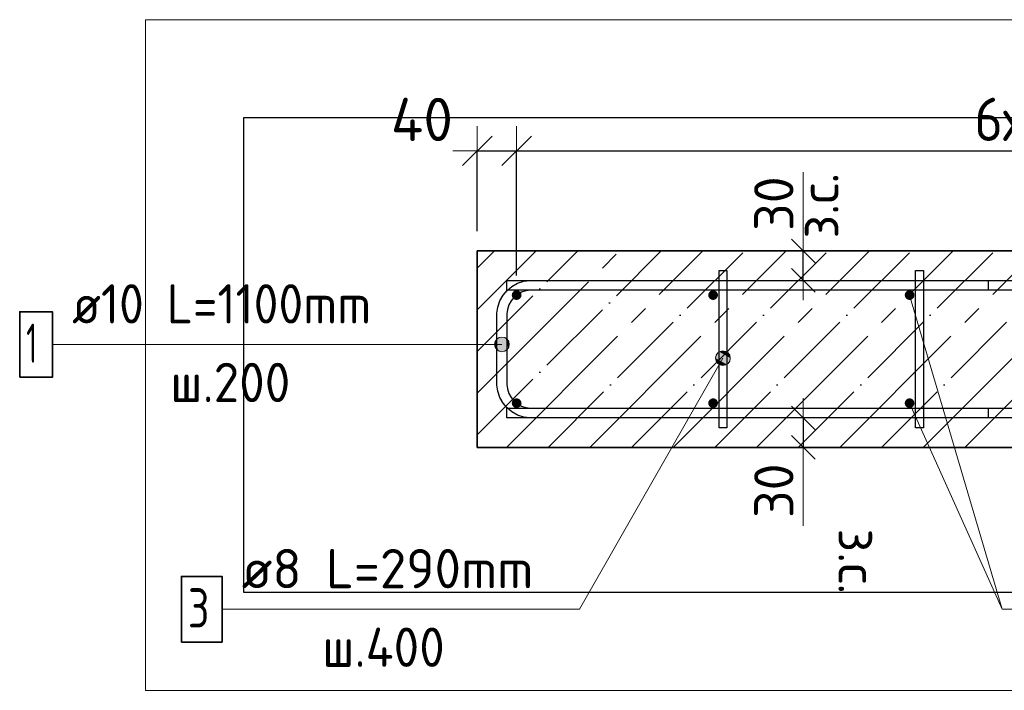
# Model space of a CAD drawing. Header units: millimetres. Extents: x -2995 to 47287, y -2809 to 58122.
# Tile 99 of 143: x 35098 to 36101, y 42464 to 43147. Entities that reach past the tile are written whole.
import ezdxf

# ---------------------------------------------------------------- set-up
doc = ezdxf.new("R2010")
doc.units = ezdxf.units.MM
doc.header["$PDMODE"] = 65
doc.linetypes.add('______11', pattern=[100, 80, -10, 0, -10])
doc.linetypes.add('______5', pattern=[220, 160, -20, 20, -20])
for name, color, linetype, lineweight in [('Standard', 7, 'Continuous', 25), ('Арм.стержн. Арматура края', 96, 'Continuous', 35), ('Арм.стержн. вертикальными 1', 22, 'Continuous', 35), ('Арм.стержн.горизонт. 1', 180, 'Continuous', 35), ('Размерная линия_ общее', 7, 'Continuous', 13), ('Размерная линия_ общее_1', 7, 'Continuous', 13)]:
    doc.layers.add(name, color=color, linetype=linetype, lineweight=lineweight)
doc.layers.add('Арм.стержн.Стяжки', color=7, linetype='Continuous', lineweight=35, true_color=0x501e0f)
doc.styles.add('ISOCPEUR', font='ISOCPEUR')
doc.dimstyles.new('DIMSTYLE_3', dxfattribs={"dimtxt": 44, "dimasz": 50, "dimexe": 0, "dimexo": 0, "dimgap": 22, "dimtad": 2, "dimdec": 0, "dimrnd": 5, "dimzin": 12, "dimdsep": 46, "dimtxsty": 'ISOCPEUR', "dimblk1": 'ALL_ML_STRICH', "dimblk2": 'ALL_ML_STRICH', "dimsah": 1, "dimcen": 0, "dimclrd": 7, "dimclre": 256, "dimclrt": 7, "dimadec": 0, "dimazin": 0, "dimtfac": 1, "dimtdec": 0, "dimtix": 1, "dimtmove": 2, "dimatfit": 3, "dimfxl": 0, "dimtzin": 0, "dimlwd": 0, "dimlwe": -3, "dimarcsym": 0})
doc.dimstyles.new('DIMSTYLE_7', dxfattribs={"dimtxt": 40, "dimasz": 40, "dimexe": 0, "dimexo": 0.001, "dimgap": 20, "dimtad": 2, "dimdec": 0, "dimrnd": 5, "dimzin": 12, "dimdsep": 46, "dimtxsty": 'ISOCPEUR', "dimblk1": 'ALL_ML_STRICH', "dimblk2": 'ALL_ML_STRICH', "dimsah": 1, "dimcen": 0, "dimse1": 1, "dimse2": 1, "dimclrd": 7, "dimclre": 256, "dimclrt": 7, "dimadec": 0, "dimazin": 0, "dimtfac": 1, "dimtdec": 0, "dimtix": 1, "dimtmove": 2, "dimatfit": 3, "dimfxl": 0, "dimtvp": 1.2, "dimtzin": 0, "dimlwd": 0, "dimlwe": -3, "dimarcsym": 0})
doc.dimstyles.new('DIMSTYLE_8', dxfattribs={"dimtxt": 44, "dimasz": 50, "dimexe": 0, "dimexo": 0, "dimgap": 22, "dimtad": 2, "dimdec": 0, "dimrnd": 5, "dimzin": 12, "dimdsep": 46, "dimtxsty": 'ISOCPEUR', "dimblk1": 'ALL_ML_STRICH', "dimblk2": 'ALL_ML_STRICH', "dimsah": 1, "dimcen": 0, "dimclrd": 7, "dimclre": 256, "dimclrt": 7, "dimadec": 0, "dimazin": 0, "dimtfac": 1, "dimtdec": 0, "dimtix": 1, "dimtmove": 2, "dimatfit": 3, "dimfxl": 0, "dimtvp": 1.2, "dimtzin": 0, "dimlwd": 0, "dimlwe": -3, "dimarcsym": 0})

# ---------------------------------------------------------------- blocks, each defined once
blk = doc.blocks.new('ALL_ML_STRICH')
at = {"color": 0, "linetype": 'ByBlock', "lineweight": -2}
for p, q in [((0, -0.5), (0, 0.5)), ((-0.3, -0.3), (0.3, 0.3)), ((-1, 0), (0.5, 0))]:
    blk.add_line(p, q, dxfattribs=at)
blk = doc.blocks.new('*D76')
at = {"layer": 'DEFPOINTS', "color": 7, "linetype": 'Continuous', "lineweight": 13, "transparency": 33554687}
for p in [(35904.6, 42911.3), (35895.9, 42881.3), (35904.6, 42881.3)]:
    blk.add_point(p, dxfattribs=at)
at = {"layer": 'Размерная линия_ общее_1', "color": 7, "linetype": 'Continuous', "lineweight": -2, "transparency": 33554687}
blk.add_line((35895.9, 42881.3), (35895.9, 42911.3), dxfattribs=at)
at = {"layer": 'Размерная линия_ общее_1', "color": 7, "linetype": 'Continuous', "lineweight": 13, "transparency": 33554687, "xscale": 40, "yscale": 40, "zscale": 40}
for p, rotation in [((35895.9, 42911.3), 90), ((35895.9, 42881.3), 270)]:
    blk.add_blockref('ALL_ML_STRICH', p, dxfattribs=dict(at, rotation=rotation))
at = {"layer": 'Размерная линия_ общее_1', "color": 7, "linetype": 'Continuous', "lineweight": 13, "transparency": 33554687, "insert": (35891.7, 42923.9), "char_height": 40, "width": 2, "attachment_point": 1, "rotation": 90, "line_spacing_factor": 0.60241, "style": 'ISOCPEUR'}
blk.add_mtext('з.с.', dxfattribs=at)
at = {"layer": 'Размерная линия_ общее_1', "color": 7, "linetype": 'Continuous', "lineweight": 13, "transparency": 33554687, "insert": (35865.9, 42959.4), "char_height": 40, "width": 80, "attachment_point": 5, "rotation": 90, "style": 'ISOCPEUR'}
blk.add_mtext('\\A1;{30}', dxfattribs=at)
blk = doc.blocks.new('*D77')
at = {"layer": 'DEFPOINTS', "color": 7, "linetype": 'Continuous', "lineweight": 13, "transparency": 33554687}
for p in [(35895.9, 42741.3), (35904.6, 42741.3), (35904.6, 42711.3)]:
    blk.add_point(p, dxfattribs=at)
at = {"layer": 'Размерная линия_ общее_1', "color": 7, "linetype": 'Continuous', "lineweight": -2, "transparency": 33554687}
blk.add_line((35895.9, 42741.3), (35895.9, 42711.3), dxfattribs=at)
at = {"layer": 'Размерная линия_ общее_1', "color": 7, "linetype": 'Continuous', "lineweight": 13, "transparency": 33554687, "xscale": 40, "yscale": 40, "zscale": 40}
for p, rotation in [((35895.9, 42741.3), 90), ((35895.9, 42711.3), 270)]:
    blk.add_blockref('ALL_ML_STRICH', p, dxfattribs=dict(at, rotation=rotation))
at = {"layer": 'Размерная линия_ общее_1', "color": 7, "linetype": 'Continuous', "lineweight": 13, "transparency": 33554687, "insert": (35865.9, 42667.2), "char_height": 40, "width": 80, "attachment_point": 5, "rotation": 90, "style": 'ISOCPEUR'}
blk.add_mtext('\\A1;{30}', dxfattribs=at)
at = {"layer": 'Размерная линия_ общее_1', "color": 7, "linetype": 'Continuous', "lineweight": 13, "transparency": 33554687, "insert": (35971.7, 42628.7), "char_height": 40, "width": 2, "attachment_point": 1, "rotation": 270, "line_spacing_factor": 0.60241, "style": 'ISOCPEUR'}
blk.add_mtext('з.с.', dxfattribs=at)
blk = doc.blocks.new('*D78')
at = {"layer": 'DEFPOINTS', "color": 7, "linetype": 'Continuous', "lineweight": 13, "transparency": 33554687}
for p in [(35564.1, 43013.2), (35564.1, 42911.3), (35604.1, 42866.3)]:
    blk.add_point(p, dxfattribs=at)
at = {"layer": 'Размерная линия_ общее', "color": 253, "linetype": 'Continuous', "lineweight": -2, "true_color": 0xa0a0a0, "transparency": 33554687}
for p, q in [((35564.1, 42931.3), (35564.1, 43013.2)), ((35604.1, 42886.3), (35604.1, 43013.2))]:
    blk.add_line(p, q, dxfattribs=at)
at = {"layer": 'Размерная линия_ общее', "color": 7, "linetype": 'Continuous', "lineweight": -2, "transparency": 33554687}
blk.add_line((35564.1, 43013.2), (35604.1, 43013.2), dxfattribs=at)
at = {"layer": 'Размерная линия_ общее', "color": 7, "linetype": 'Continuous', "lineweight": 13, "transparency": 33554687, "xscale": 50, "yscale": 50, "zscale": 50, "rotation": 180}
blk.add_blockref('ALL_ML_STRICH', (35564.1, 43013.2), dxfattribs=at)
at = {"layer": 'Размерная линия_ общее', "color": 7, "linetype": 'Continuous', "lineweight": 13, "transparency": 33554687, "xscale": 50, "yscale": 50, "zscale": 50}
blk.add_blockref('ALL_ML_STRICH', (35604.1, 43013.2), dxfattribs=at)
at = {"layer": 'Размерная линия_ общее', "color": 7, "linetype": 'Continuous', "lineweight": 13, "transparency": 33554687, "insert": (35507.7, 43045.1), "char_height": 44, "width": 88, "attachment_point": 5, "style": 'ISOCPEUR'}
blk.add_mtext('\\A1;{40}', dxfattribs=at)
blk = doc.blocks.new('*D79')
at = {"layer": 'DEFPOINTS', "color": 7, "linetype": 'Continuous', "lineweight": 13, "transparency": 33554687}
for p in [(35604.1, 43013.2), (35604.1, 42866.3), (36804.1, 42866.3)]:
    blk.add_point(p, dxfattribs=at)
at = {"layer": 'Размерная линия_ общее', "color": 253, "linetype": 'Continuous', "lineweight": -2, "true_color": 0xa0a0a0, "transparency": 33554687}
for p, q in [((35604.1, 42886.3), (35604.1, 43013.2)), ((36804.1, 42886.3), (36804.1, 43013.2))]:
    blk.add_line(p, q, dxfattribs=at)
at = {"layer": 'Размерная линия_ общее', "color": 7, "linetype": 'Continuous', "lineweight": -2, "transparency": 33554687}
blk.add_line((35604.1, 43013.2), (36804.1, 43013.2), dxfattribs=at)
at = {"layer": 'Размерная линия_ общее', "color": 7, "linetype": 'Continuous', "lineweight": 13, "transparency": 33554687, "xscale": 50, "yscale": 50, "zscale": 50, "rotation": 180}
blk.add_blockref('ALL_ML_STRICH', (35604.1, 43013.2), dxfattribs=at)
at = {"layer": 'Размерная линия_ общее', "color": 7, "linetype": 'Continuous', "lineweight": 13, "transparency": 33554687, "xscale": 50, "yscale": 50, "zscale": 50}
blk.add_blockref('ALL_ML_STRICH', (36804.1, 43013.2), dxfattribs=at)
at = {"layer": 'Размерная линия_ общее', "color": 7, "linetype": 'Continuous', "lineweight": 13, "transparency": 33554687, "insert": (36070.1, 43067.2), "char_height": 44, "width": 2.2, "attachment_point": 1, "line_spacing_factor": 0.60241, "style": 'ISOCPEUR'}
blk.add_mtext('\\W0.91;6х200=1200', dxfattribs=at)

msp = doc.modelspace()

# ---------------------------------------------------------------- hatches: boundary and pattern name
at = {"layer": 'Арм.стержн. Арматура края', "linetype": 'Continuous', "lineweight": 13, "transparency": 33554687}
for points in [[(35582.7, 42812.3), (35582.7, 42819.8), (35581.6, 42816.1)], [(35582.7, 42819.8), (35585.4, 42809.6), (35585.4, 42822.5)], [(35582.7, 42819.8), (35582.7, 42812.3), (35585.4, 42809.6)], [(35585.4, 42822.5), (35589.1, 42808.6), (35589.1, 42823.6)], [(35585.4, 42822.5), (35585.4, 42809.6), (35589.1, 42808.6)], [(35589.1, 42823.6), (35589.1, 42808.6), (35592.9, 42809.6)], [(35589.1, 42823.6), (35592.9, 42809.6), (35592.9, 42822.5)], [(35592.9, 42822.5), (35592.9, 42809.6), (35595.6, 42812.3)], [(35592.9, 42822.5), (35595.6, 42812.3), (35595.6, 42819.8)], [(35595.6, 42819.8), (35595.6, 42812.3), (35596.6, 42816.1)]]:
    msp.add_hatch(color=7, dxfattribs=at).paths.add_polyline_path(points)
at = {"layer": 'Арм.стержн. вертикальными 1', "linetype": 'Continuous', "lineweight": 50, "transparency": 33554687}
for points in [[(35609.1, 42866.3), (35608.7, 42868.2), (35607.6, 42869.8), (35606, 42870.9), (35604.1, 42871.3), (35602.2, 42870.9), (35600.6, 42869.8), (35599.5, 42868.2), (35599.1, 42866.3), (35599.5, 42864.4), (35600.6, 42862.8), (35602.2, 42861.7), (35604.1, 42861.3), (35606, 42861.7), (35607.6, 42862.8), (35608.7, 42864.4)], [(35809.1, 42866.3), (35808.7, 42868.2), (35807.6, 42869.8), (35806, 42870.9), (35804.1, 42871.3), (35802.2, 42870.9), (35800.6, 42869.8), (35799.5, 42868.2), (35799.1, 42866.3), (35799.5, 42864.4), (35800.6, 42862.8), (35802.2, 42861.7), (35804.1, 42861.3), (35806, 42861.7), (35807.6, 42862.8), (35808.7, 42864.4)], [(36009.1, 42866.3), (36008.7, 42868.2), (36007.6, 42869.8), (36006, 42870.9), (36004.1, 42871.3), (36002.2, 42870.9), (36000.6, 42869.8), (35999.5, 42868.2), (35999.1, 42866.3), (35999.5, 42864.4), (36000.6, 42862.8), (36002.2, 42861.7), (36004.1, 42861.3), (36006, 42861.7), (36007.6, 42862.8), (36008.7, 42864.4)], [(35609.1, 42756.3), (35608.7, 42758.2), (35607.6, 42759.8), (35606, 42760.9), (35604.1, 42761.3), (35602.2, 42760.9), (35600.6, 42759.8), (35599.5, 42758.2), (35599.1, 42756.3), (35599.5, 42754.4), (35600.6, 42752.8), (35602.2, 42751.7), (35604.1, 42751.3), (35606, 42751.7), (35607.6, 42752.8), (35608.7, 42754.4)], [(35809.1, 42756.3), (35808.7, 42758.2), (35807.6, 42759.8), (35806, 42760.9), (35804.1, 42761.3), (35802.2, 42760.9), (35800.6, 42759.8), (35799.5, 42758.2), (35799.1, 42756.3), (35799.5, 42754.4), (35800.6, 42752.8), (35802.2, 42751.7), (35804.1, 42751.3), (35806, 42751.7), (35807.6, 42752.8), (35808.7, 42754.4)], [(36009.1, 42756.3), (36008.7, 42758.2), (36007.6, 42759.8), (36006, 42760.9), (36004.1, 42761.3), (36002.2, 42760.9), (36000.6, 42759.8), (35999.5, 42758.2), (35999.1, 42756.3), (35999.5, 42754.4), (36000.6, 42752.8), (36002.2, 42751.7), (36004.1, 42751.3), (36006, 42751.7), (36007.6, 42752.8), (36008.7, 42754.4)]]:
    msp.add_hatch(color=4, dxfattribs=at).paths.add_polyline_path(points)
at = {"layer": 'Арм.стержн.Стяжки', "linetype": 'Continuous', "lineweight": 13, "transparency": 33554687}
for points in [[(35806.6, 42802.1), (35820.6, 42798.4), (35807.6, 42805.9)], [(35807.6, 42805.9), (35821.6, 42802.2), (35810.4, 42808.6)], [(35807.6, 42805.9), (35820.6, 42798.4), (35821.6, 42802.2)], [(35810.4, 42808.6), (35820.6, 42805.9), (35814.1, 42809.6)], [(35810.4, 42808.6), (35821.6, 42802.2), (35820.6, 42805.9)], [(35814.1, 42809.6), (35820.6, 42805.9), (35817.8, 42808.7)], [(35807.7, 42798.4), (35817.9, 42795.7), (35806.6, 42802.1)], [(35806.6, 42802.1), (35817.9, 42795.7), (35820.6, 42798.4)], [(35814.2, 42794.7), (35807.7, 42798.4), (35810.4, 42795.6)], [(35807.7, 42798.4), (35814.2, 42794.7), (35817.9, 42795.7)]]:
    msp.add_hatch(color=7, dxfattribs=at).paths.add_polyline_path(points)

# ---------------------------------------------------------------- linework, layer by layer
at = {"color": 52, "linetype": 'Continuous', "lineweight": -3, "transparency": 33554687}
for p, q in [((35326.2, 43046.6), (35326.2, 42564)), ((37180.4, 43046.6), (35326.2, 43046.6)), ((35326.2, 43046.6), (35326.2, 42564)), ((37180.4, 43046.6), (35326.2, 43046.6)), ((35326.2, 42564), (37180.4, 42564)), ((35326.2, 42564), (37180.4, 42564))]:
    msp.add_line(p, q, dxfattribs=at)
at = {"layer": 'Standard', "color": 7, "linetype": 'Continuous', "lineweight": 13, "transparency": 33554687}
for p, q in [((35895.9, 42911.3), (35895.9, 42991.3)), ((36004.1, 42866.3), (36098.2, 42546.5)), ((35895.9, 42711.3), (35895.9, 42631.3))]:
    msp.add_line(p, q, dxfattribs=at)
at = {"layer": 'Standard', "color": 253, "linetype": '______11', "lineweight": -3, "true_color": 0xababab, "transparency": 33554687}
for p, q in [((35564.1, 42893.8), (35581.6, 42911.3)), ((35564.1, 42809), (35666.4, 42911.3)), ((35564.1, 42724.1), (35751.3, 42911.3)), ((35636.1, 42711.3), (35836.1, 42911.3)), ((35721, 42711.3), (35921, 42911.3)), ((35805.8, 42711.3), (36005.8, 42911.3)), ((35890.7, 42711.3), (36090.7, 42911.3)), ((35975.5, 42711.3), (36175.5, 42911.3)), ((36060.4, 42711.3), (36260.4, 42911.3))]:
    msp.add_line(p, q, dxfattribs=at)
at = {"layer": 'Standard', "color": 253, "linetype": '______5', "lineweight": -3, "true_color": 0xababab, "transparency": 33554687}
for p, q in [((35564.1, 42851.4), (35624, 42911.3)), ((35564.1, 42766.6), (35708.9, 42911.3)), ((35593.7, 42711.3), (35793.7, 42911.3)), ((35678.6, 42711.3), (35878.6, 42911.3)), ((35763.4, 42711.3), (35963.4, 42911.3)), ((35848.3, 42711.3), (36048.3, 42911.3)), ((35933.1, 42711.3), (36133.1, 42911.3)), ((36018, 42711.3), (36218, 42911.3))]:
    msp.add_line(p, q, dxfattribs=at)
at = {"layer": 'Standard', "color": 7, "linetype": 'Continuous', "lineweight": 35, "transparency": 33554687}
for p, q in [((35564.1, 42911.3), (35564.1, 42711.3)), ((37014.1, 42911.3), (35564.1, 42911.3)), ((35564.1, 42711.3), (37014.1, 42711.3))]:
    msp.add_line(p, q, dxfattribs=at)
at = {"layer": 'Standard', "color": 7, "linetype": 'Continuous', "lineweight": 13, "transparency": 33554687}
msp.add_lwpolyline([(35226.2, 42464), (37280.4, 42464), (37280.4, 43146.6), (35226.2, 43146.6), (35226.2, 42464)], dxfattribs=at)
at = {"layer": 'Арм.стержн. Арматура края', "color": 7, "linetype": 'Continuous', "lineweight": 13, "transparency": 33554687}
for p, q in [((35131.6, 42816.1), (35527.6, 42816.1)), ((35527.6, 42816.1), (35589.1, 42816.1)), ((35581.6, 42816.1), (35581.6, 42816.1)), ((35589.1, 42823.6), (35589.1, 42823.6)), ((35596.6, 42816.1), (35596.6, 42816.1)), ((35589.1, 42808.6), (35589.1, 42808.6))]:
    msp.add_line(p, q, dxfattribs=at)
at = {"layer": 'Арм.стержн. Арматура края', "color": 4, "linetype": 'Continuous', "lineweight": 25, "transparency": 33554687}
msp.add_lwpolyline([(36084.1, 42741.3), (35617.5, 42741.3), (35611.4, 42742.2), (35605, 42744.2), (35599.2, 42747.5), (35594.3, 42751.5), (35590.3, 42756.4), (35587.1, 42762.2), (35585, 42768.6), (35584.1, 42774.7), (35584.1, 42848), (35585, 42854.1), (35587.1, 42860.4), (35590.3, 42866.3), (35594.3, 42871.1), (35599.2, 42875.1), (35605, 42878.4), (35611.4, 42880.5), (35617.5, 42881.3), (36084.1, 42881.3), (36084.1, 42871.3), (35618.1, 42871.3), (35613.6, 42870.7), (35609.1, 42869.2), (35604.9, 42866.8), (35601.4, 42864), (35598.6, 42860.6), (35596.2, 42856.4), (35594.7, 42851.8), (35594.1, 42847.3), (35594.1, 42775.3), (35594.7, 42770.8), (35596.2, 42766.2), (35598.6, 42762.1), (35601.4, 42758.6), (35604.9, 42755.8), (35609.1, 42753.4), (35613.6, 42751.9), (35618.1, 42751.3), (36084.1, 42751.3), (36084.1, 42741.3)], dxfattribs=at)
msp.add_lwpolyline([(36084.1, 42741.3), (35617.5, 42741.3), (35611.4, 42742.2), (35605, 42744.2), (35599.2, 42747.5), (35594.3, 42751.5), (35590.3, 42756.4), (35587.1, 42762.2), (35585, 42768.6), (35584.1, 42774.7), (35584.1, 42848), (35585, 42854.1), (35587.1, 42860.4), (35590.3, 42866.3), (35594.3, 42871.1), (35599.2, 42875.1), (35605, 42878.4), (35611.4, 42880.5), (35617.5, 42881.3), (36084.1, 42881.3), (36084.1, 42871.3), (35618.1, 42871.3), (35613.6, 42870.7), (35609.1, 42869.2), (35604.9, 42866.8), (35601.4, 42864), (35598.6, 42860.6), (35596.2, 42856.4), (35594.7, 42851.8), (35594.1, 42847.3), (35594.1, 42775.3), (35594.7, 42770.8), (35596.2, 42766.2), (35598.6, 42762.1), (35601.4, 42758.6), (35604.9, 42755.8), (35609.1, 42753.4), (35613.6, 42751.9), (35618.1, 42751.3), (36084.1, 42751.3), (36084.1, 42741.3)], dxfattribs=at)
msp.add_lwpolyline([(36084.1, 42741.3), (35617.5, 42741.3), (35611.4, 42742.2), (35605, 42744.2), (35599.2, 42747.5), (35594.3, 42751.5), (35590.3, 42756.4), (35587.1, 42762.2), (35585, 42768.6), (35584.1, 42774.7), (35584.1, 42848), (35585, 42854.1), (35587.1, 42860.4), (35590.3, 42866.3), (35594.3, 42871.1), (35599.2, 42875.1), (35605, 42878.4), (35611.4, 42880.5), (35617.5, 42881.3), (36084.1, 42881.3), (36084.1, 42871.3), (35618.1, 42871.3), (35613.6, 42870.7), (35609.1, 42869.2), (35604.9, 42866.8), (35601.4, 42864), (35598.6, 42860.6), (35596.2, 42856.4), (35594.7, 42851.8), (35594.1, 42847.3), (35594.1, 42775.3), (35594.7, 42770.8), (35596.2, 42766.2), (35598.6, 42762.1), (35601.4, 42758.6), (35604.9, 42755.8), (35609.1, 42753.4), (35613.6, 42751.9), (35618.1, 42751.3), (36084.1, 42751.3), (36084.1, 42741.3)], dxfattribs=at)
at = {"layer": 'Арм.стержн. Арматура края', "color": 7, "linetype": 'Continuous', "lineweight": 35, "transparency": 33554687}
msp.add_lwpolyline([(35098.3, 42782.7), (35131.6, 42782.7), (35131.6, 42849.4), (35098.3, 42849.4), (35098.3, 42782.7)], dxfattribs=at)
at = {"layer": 'Арм.стержн. Арматура края', "color": 7, "linetype": 'Continuous', "lineweight": 13, "transparency": 33554687}
msp.add_circle((35589.1, 42816.1), 7.5, dxfattribs=at)
at = {"layer": 'Арм.стержн. вертикальными 1', "color": 7, "linetype": 'Continuous', "lineweight": 13, "transparency": 33554687}
for q in [(36004.1, 42756.3), (36506.2, 42546.5)]:
    msp.add_line((36098.2, 42546.5), q, dxfattribs=at)
at = {"layer": 'Арм.стержн.горизонт. 1', "color": 52, "linetype": 'Continuous', "lineweight": 25, "transparency": 33554687}
for p, q in [((35564.1, 42911.3), (35564.1, 42911.3)), ((35564.1, 42711.3), (35564.1, 42711.3))]:
    msp.add_line(p, q, dxfattribs=at)
at = {"layer": 'Арм.стержн.горизонт. 1', "color": 4, "linetype": 'Continuous', "lineweight": 25, "transparency": 33554687}
for points in [[(36984.1, 42871.3), (35594.1, 42871.3), (35594.1, 42881.3), (36984.1, 42881.3), (36984.1, 42871.3)], [(36984.1, 42871.3), (35594.1, 42871.3), (35594.1, 42881.3), (36984.1, 42881.3), (36984.1, 42871.3)], [(36984.1, 42871.3), (35594.1, 42871.3), (35594.1, 42881.3), (36984.1, 42881.3), (36984.1, 42871.3)], [(36984.1, 42741.3), (35594.1, 42741.3), (35594.1, 42751.3), (36984.1, 42751.3), (36984.1, 42741.3)], [(36984.1, 42741.3), (35594.1, 42741.3), (35594.1, 42751.3), (36984.1, 42751.3), (36984.1, 42741.3)], [(36984.1, 42741.3), (35594.1, 42741.3), (35594.1, 42751.3), (36984.1, 42751.3), (36984.1, 42741.3)]]:
    msp.add_lwpolyline(points, dxfattribs=at)
at = {"layer": 'Арм.стержн.Стяжки', "color": 7, "linetype": 'Continuous', "lineweight": 13, "transparency": 33554687}
for p, q in [((35807.6, 42805.9), (35807.6, 42805.9)), ((35817.8, 42808.7), (35817.8, 42808.7)), ((35668.2, 42546.5), (35814.1, 42802.1)), ((35810.4, 42795.6), (35810.4, 42795.6)), ((35820.6, 42798.4), (35820.6, 42798.4)), ((35304.2, 42546.5), (35668.2, 42546.5))]:
    msp.add_line(p, q, dxfattribs=at)
at = {"layer": 'Арм.стержн.Стяжки', "color": 40, "linetype": 'Continuous', "lineweight": 25, "transparency": 33554687}
for points in [[(35810.1, 42731.3), (35810.1, 42891.3), (35818.1, 42891.3), (35818.1, 42731.3), (35810.1, 42731.3)], [(35810.1, 42731.3), (35810.1, 42891.3), (35818.1, 42891.3), (35818.1, 42731.3), (35810.1, 42731.3)], [(36010.1, 42731.3), (36010.1, 42891.3), (36018.1, 42891.3), (36018.1, 42731.3), (36010.1, 42731.3)]]:
    msp.add_lwpolyline(points, dxfattribs=at)
at = {"layer": 'Арм.стержн.Стяжки', "color": 7, "linetype": 'Continuous', "lineweight": 35, "transparency": 33554687}
msp.add_lwpolyline([(35262.9, 42513.2), (35304.2, 42513.2), (35304.2, 42579.9), (35262.9, 42579.9), (35262.9, 42513.2)], dxfattribs=at)
at = {"layer": 'Арм.стержн.Стяжки', "color": 7, "linetype": 'Continuous', "lineweight": 13, "transparency": 33554687}
msp.add_circle((35814.1, 42802.1), 7.5, dxfattribs=at)

# ---------------------------------------------------------------- texts
at = {"layer": 'Арм.стержн. Арматура края', "color": 7, "linetype": 'Continuous', "lineweight": 25, "transparency": 33554687, "char_height": 40, "attachment_point": 7, "style": 'ISOCPEUR'}
for s, insert, width in [('\\W0.92;ø10 L=1100mm ', (35151.6, 42837.4), 374.226), ('\\W0.56;1', (35104.9, 42797.4), 31.111), ('\\W0.95;ш.200 ', (35251.6, 42757.4), 174.933)]:
    msp.add_mtext(s, dxfattribs=dict(at, insert=insert, width=width))
at = {"layer": 'Арм.стержн.Стяжки', "color": 7, "linetype": 'Continuous', "lineweight": 25, "transparency": 33554687, "char_height": 40, "attachment_point": 7, "style": 'ISOCPEUR'}
for s, insert, width in [('\\W0.98;ø8 L=290mm ', (35324.2, 42567.9), 343.369), ('\\W0.78;3', (35269.5, 42527.9), 43.521), ('\\W0.95;ш.400 ', (35406.2, 42487.9), 178.965)]:
    msp.add_mtext(s, dxfattribs=dict(at, insert=insert, width=width))

# ---------------------------------------------------------------- dimensions: what is measured, and where the dimension line sits
at = {"layer": 'Размерная линия_ общее', "color": 7, "linetype": 'Continuous', "lineweight": 13, "transparency": 33554687}
dim = msp.add_linear_dim(base=(35604.1, 43013.2), p1=(35564.1, 42931.3), p2=(35604.1, 42886.3), dimstyle='DIMSTYLE_8', override={"dimpost": '<>', "dimclrd": 7, "dimclre": 253, "dimclrt": 7, "dimlwd": 0, "dimlwe": 65533}, dxfattribs=at)
dim.commit()
dim.dimension.update_dxf_attribs({"geometry": '*D78', "text_midpoint": (35507.7, 43045.1), "dimtype": 160})
dim = msp.add_linear_dim(base=(36804.1, 43013.2), p1=(35604.1, 42886.3), p2=(36804.1, 42886.3), text='\\W0.91;6х200=1200', dimstyle='DIMSTYLE_3', override={"dimpost": '<>', "dimclrd": 7, "dimclre": 253, "dimclrt": 7, "dimlwd": 0, "dimlwe": 65533}, dxfattribs=at)
dim.commit()
dim.dimension.update_dxf_attribs({"geometry": '*D79', "text_midpoint": (36204.1, 43035.2), "dimtype": 160})
at = {"layer": 'Размерная линия_ общее_1', "color": 7, "linetype": 'Continuous', "lineweight": 13, "transparency": 33554687}
for base, p1, p2, angle, picture, middle in [((35895.9, 42911.3), (35904.6, 42881.3), (35904.6, 42911.3), 90, '*D76', (35865.9, 42959.4)), ((35895.9, 42711.3), (35904.6, 42741.3), (35904.6, 42711.3), 270, '*D77', (35865.9, 42667.2))]:
    dim = msp.add_linear_dim(base=base, p1=p1, p2=p2, angle=angle, text='<>\\Xз.с.', dimstyle='DIMSTYLE_7', override={"dimpost": '<>', "dimclrd": 7, "dimclre": 253, "dimclrt": 7, "dimlwd": 0, "dimlwe": 65533}, dxfattribs=at)
    dim.commit()
    dim.dimension.update_dxf_attribs({"geometry": picture, "text_midpoint": middle, "dimtype": 160})

doc.saveas('drawing.dxf')
